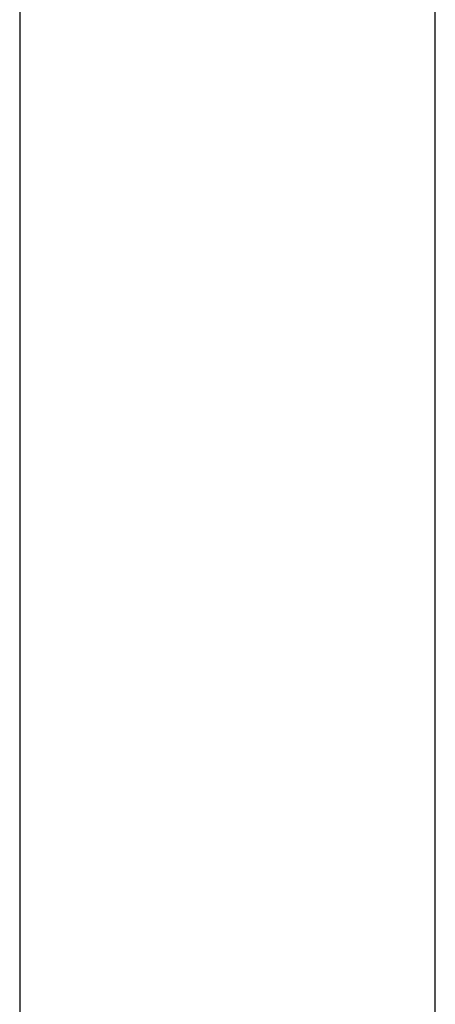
# Model space of a CAD drawing. Header units: metres. Extents: x 397.7 to 427.5, y 12.7 to 28.4.
# Tile 65 of 72: x 407.44 to 407.54, y 26.277 to 26.514. Entities that reach past the tile are written whole.
import ezdxf

# ---------------------------------------------------------------- set-up
doc = ezdxf.new("R2010")
doc.units = ezdxf.units.M
doc.layers.add('A-WALL-____-MCUT', color=7, linetype='Continuous', lineweight=25)
doc.layers.add('A-WALL-____-OTLN', color=7, linetype='Continuous', lineweight=25)

# ---------------------------------------------------------------- blocks, each defined once
blk = doc.blocks.new('Family - Evans P3-156199-06_CLI_AIGUA_P3')
at = {"layer": 'A-WALL-____-MCUT', "color": 253, "true_color": 0xaaaaaa}
for p, q in [((1.72, 0.1), (0, 0.1)), ((0, 0), (1.72, 0))]:
    blk.add_line(p, q, dxfattribs=at)
at = {"layer": 'A-WALL-____-OTLN', "color": 253, "true_color": 0xaaaaaa}
for p, q in [((1.72, 0.1), (0, 0.1)), ((0, 0), (1.72, 0))]:
    blk.add_line(p, q, dxfattribs=at)
at = {"layer": 'A-WALL-____-OTLN', "color": 253, "lineweight": 18, "true_color": 0xaaaaaa}
blk.add_line((-0.0054, 0), (1.72, 0), dxfattribs=at)
blk = doc.blocks.new('LONDR55-XX_ZZ-ARQ-CAA-M3D-Londres55_ifc-1-06_CLI_AIGUA_P3')
at = {"layer": 'A-WALL-____-OTLN', "color": 253, "lineweight": 18, "true_color": 0xaaaaaa, "rotation": 270}
blk.add_blockref('Family - Evans P3-156199-06_CLI_AIGUA_P3', (407.43973, 27.64946), dxfattribs=at)

msp = doc.modelspace()

# ---------------------------------------------------------------- block references
at = {"lineweight": 5}
msp.add_blockref('LONDR55-XX_ZZ-ARQ-CAA-M3D-Londres55_ifc-1-06_CLI_AIGUA_P3', (0, 0), dxfattribs=at)

doc.saveas('drawing.dxf')
